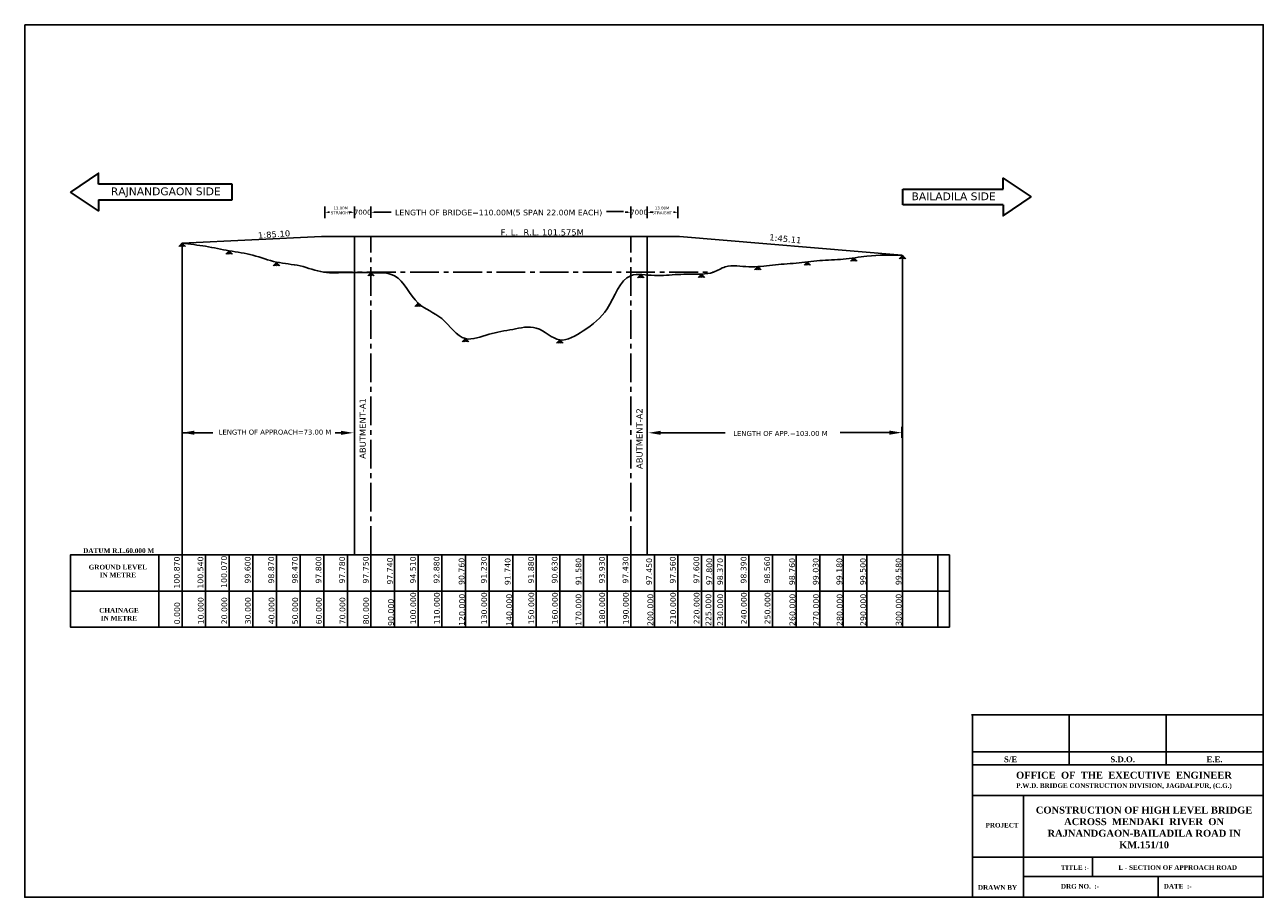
# Model space of a CAD drawing. Header units: feet. Extents: x -7746059455 to -3872100920, y -13315170765 to -6657279710.
# Tile 14 of 34: x -3872861900 to -3872796350, y -6657540240 to -6657494035. Entities that reach past the tile are written whole.
import ezdxf

# ---------------------------------------------------------------- set-up
doc = ezdxf.new("R2010")
doc.units = ezdxf.units.FT
doc.header["$MEASUREMENT"] = 0
doc.header["$PDMODE"] = 34
doc.header["$PDSIZE"] = 40
doc.linetypes.add('CENTER2', pattern=[28.575, 19.05, -3.175, 3.175, -3.175])
for name, color, linetype in [('CHAINAGE', 7, 'Continuous'), ('GROUND_LVL', 114, 'Continuous'), ('TEX', 6, 'Continuous'), ('TEXT', 7, 'Continuous')]:
    doc.layers.add(name, color=color, linetype=linetype)
doc.layers.add('DIMENTION', color=7, linetype='Continuous', lineweight=9)
doc.styles.get("Standard").update_dxf_attribs({"font": 'verdana.ttf', "height": 264})
doc.dimstyles.new('ISO-25--------8', dxfattribs={"dimtxt": 264, "dimasz": 150, "dimexe": 300, "dimexo": 300, "dimgap": 0.02, "dimtad": 0, "dimtih": 1, "dimtoh": 1, "dimdec": 0, "dimlfac": 8, "dimdsep": 46, "dimtxsty": 'Standard', "dimcen": 150, "dimclrd": 1, "dimclre": 1, "dimclrt": 1, "dimadec": 0, "dimazin": 0, "dimtfac": 1, "dimtdec": 0, "dimtmove": 2, "dimatfit": 3, "dimfxl": 300, "dimarcsym": 0})

# ---------------------------------------------------------------- blocks, each defined once
blk = doc.blocks.new('*D81')
at = {"layer": 'Defpoints', "color": 0, "ltscale": 20, "transparency": 16777216}
for p in [(-3872844452.033355, -6657503965.543527), (-3872843577.033355, -6657503965.308501), (-3872843577.033355, -6657503965.308501)]:
    blk.add_point(p, dxfattribs=at)
at = {"layer": 'TEX', "color": 1, "lineweight": -2, "ltscale": 20, "transparency": 16777216}
for p, q in [((-3872844452.033355, -6657503665.543527), (-3872844452.033355, -6657503665.308501)), ((-3872844602.033355, -6657503965.308501), (-3872844752.033355, -6657503965.308501)), ((-3872844452.033355, -6657503965.308501), (-3872844450.6232, -6657503965.308501)), ((-3872843577.033355, -6657503965.308501), (-3872843578.443509, -6657503965.308501)), ((-3872843427.033355, -6657503965.308501), (-3872843277.033355, -6657503965.308501))]:
    blk.add_line(p, q, dxfattribs=at)
at = {"layer": 'TEX', "color": 1, "ltscale": 20, "transparency": 16777216}
for points in [[(-3872844602.033355, -6657503940.308501), (-3872844602.033355, -6657503990.308501), (-3872844452.033355, -6657503965.308501)], [(-3872843427.033355, -6657503940.308501), (-3872843427.033355, -6657503990.308501), (-3872843577.033355, -6657503965.308501)]]:
    blk.add_solid(points, dxfattribs=at)
at = {"layer": 'TEX', "color": 1, "ltscale": 20, "transparency": 16777216, "insert": (-3872844014.533355, -6657503965.308501), "char_height": 264, "attachment_point": 5}
blk.add_mtext('7000', dxfattribs=at)

msp = doc.modelspace()

# ---------------------------------------------------------------- linework, layer by layer
at = {"ltscale": 20}
for p, q in [((-3872853573.762074, -6657505602.825241), (-3872853748.418712, -6657505777.283577)), ((-3872853573.762074, -6657505602.825241), (-3872853707.179618, -6657505777.283577)), ((-3872853573.762074, -6657505602.825241), (-3872853633.329528, -6657505777.283585)), ((-3872853573.762074, -6657505602.825241), (-3872853399.105435, -6657505777.283577)), ((-3872853573.762074, -6657505602.825241), (-3872853443.886718, -6657505777.283577)), ((-3872853573.762074, -6657505602.825241), (-3872853532.601346, -6657505777.283585)), ((-3872851075.623201, -6657506004.06687), (-3872851250.279838, -6657506178.525206)), ((-3872851075.623201, -6657506004.06687), (-3872851209.040744, -6657506178.525206)), ((-3872851075.623201, -6657506004.06687), (-3872851135.190654, -6657506178.525213)), ((-3872851075.623201, -6657506004.06687), (-3872850900.966562, -6657506178.525206)), ((-3872851075.623201, -6657506004.06687), (-3872850945.747844, -6657506178.525206)), ((-3872851075.623201, -6657506004.06687), (-3872851034.462472, -6657506178.525213)), ((-3872818025.859699, -6657506380.929335), (-3872818200.516336, -6657506555.387671)), ((-3872818025.859699, -6657506380.929335), (-3872818159.277243, -6657506555.387671)), ((-3872818025.859699, -6657506380.929335), (-3872818085.427153, -6657506555.387678)), ((-3872818025.859699, -6657506380.929335), (-3872817851.20306, -6657506555.387671)), ((-3872818025.859699, -6657506380.929335), (-3872817895.984343, -6657506555.387671)), ((-3872818025.859699, -6657506380.929335), (-3872817984.698971, -6657506555.387678)), ((-3872815443.906261, -6657506258.089563), (-3872815618.562898, -6657506432.547899)), ((-3872815443.906261, -6657506258.089563), (-3872815577.323804, -6657506432.547899)), ((-3872815443.906261, -6657506258.089563), (-3872815503.473714, -6657506432.547907)), ((-3872815443.906261, -6657506258.089563), (-3872815269.249622, -6657506432.547899)), ((-3872815443.906261, -6657506258.089563), (-3872815314.030904, -6657506432.547899)), ((-3872815443.906261, -6657506258.089563), (-3872815402.745533, -6657506432.547907)), ((-3872848571.588607, -6657506621.167356), (-3872848746.245244, -6657506795.625692)), ((-3872848571.588607, -6657506621.167356), (-3872848705.00615, -6657506795.625692)), ((-3872848571.588607, -6657506621.167356), (-3872848631.15606, -6657506795.6257)), ((-3872848571.588607, -6657506621.167356), (-3872848396.931968, -6657506795.625692)), ((-3872848571.588607, -6657506621.167356), (-3872848441.71325, -6657506795.625692)), ((-3872848571.588607, -6657506621.167356), (-3872848530.427878, -6657506795.6257)), ((-3872823093.625907, -6657506842.950659), (-3872823268.282544, -6657507017.408995)), ((-3872823093.625907, -6657506842.950659), (-3872823227.04345, -6657507017.408995)), ((-3872823093.625907, -6657506842.950659), (-3872823153.19336, -6657507017.409002)), ((-3872823093.625907, -6657506842.950659), (-3872822918.969268, -6657507017.408995)), ((-3872823093.625907, -6657506842.950659), (-3872822963.75055, -6657507017.408995)), ((-3872823093.625907, -6657506842.950659), (-3872823052.465178, -6657507017.409002)), ((-3872820480.673479, -6657506592.480965), (-3872820655.330116, -6657506766.939301)), ((-3872820480.673479, -6657506592.480965), (-3872820614.091022, -6657506766.939301)), ((-3872820480.673479, -6657506592.480965), (-3872820540.240932, -6657506766.939308)), ((-3872820480.673479, -6657506592.480965), (-3872820306.01684, -6657506766.939301)), ((-3872820480.673479, -6657506592.480965), (-3872820350.798122, -6657506766.939301)), ((-3872820480.673479, -6657506592.480965), (-3872820439.512751, -6657506766.939308)), ((-3872843575.623201, -6657507164.066869), (-3872843750.279838, -6657507338.525205)), ((-3872843575.623201, -6657507164.066869), (-3872843709.040744, -6657507338.525205)), ((-3872843575.623201, -6657507164.066869), (-3872843635.190654, -6657507338.525212)), ((-3872843575.623201, -6657507164.066869), (-3872843400.966562, -6657507338.525205)), ((-3872843575.623201, -6657507164.066869), (-3872843445.747844, -6657507338.525205)), ((-3872843575.623201, -6657507164.066869), (-3872843534.462472, -6657507338.525212)), ((-3872829297.0153, -6657507259.769507), (-3872829471.671937, -6657507434.227843)), ((-3872829297.0153, -6657507259.769507), (-3872829430.432843, -6657507434.227843)), ((-3872829297.0153, -6657507259.769507), (-3872829356.582753, -6657507434.227851)), ((-3872829297.0153, -6657507259.769507), (-3872829122.358661, -6657507434.227843)), ((-3872829297.0153, -6657507259.769507), (-3872829167.139943, -6657507434.227843)), ((-3872829297.0153, -6657507259.769507), (-3872829255.854571, -6657507434.227851)), ((-3872826075.623201, -6657507239.066864), (-3872826250.279839, -6657507413.5252)), ((-3872826075.623201, -6657507239.066864), (-3872826209.040745, -6657507413.5252)), ((-3872826075.623201, -6657507239.066864), (-3872826135.190655, -6657507413.525208)), ((-3872826075.623201, -6657507239.066864), (-3872825900.966562, -6657507413.5252)), ((-3872826075.623201, -6657507239.066864), (-3872825945.747845, -6657507413.5252)), ((-3872826075.623201, -6657507239.066864), (-3872826034.462473, -6657507413.525208)), ((-3872841075.623201, -6657508784.066869), (-3872841250.279838, -6657508958.525205)), ((-3872841075.623201, -6657508784.066869), (-3872841209.040744, -6657508958.525205)), ((-3872841075.623201, -6657508784.066869), (-3872841135.190654, -6657508958.525212)), ((-3872841075.623201, -6657508784.066869), (-3872840900.966562, -6657508958.525205)), ((-3872841075.623201, -6657508784.066869), (-3872840945.747844, -6657508958.525205)), ((-3872841075.623201, -6657508784.066869), (-3872841034.462472, -6657508958.525212)), ((-3872838575.623201, -6657510659.066869), (-3872838750.279838, -6657510833.525205)), ((-3872838575.623201, -6657510659.066869), (-3872838709.040744, -6657510833.525205)), ((-3872838575.623201, -6657510659.066869), (-3872838635.190654, -6657510833.525212)), ((-3872838575.623201, -6657510659.066869), (-3872838400.966562, -6657510833.525205)), ((-3872838575.623201, -6657510659.066869), (-3872838445.747844, -6657510833.525205)), ((-3872838575.623201, -6657510659.066869), (-3872838534.462472, -6657510833.525212)), ((-3872833575.623201, -6657510724.066867), (-3872833750.279838, -6657510898.525203)), ((-3872833575.623201, -6657510724.066867), (-3872833709.040744, -6657510898.525203)), ((-3872833575.623201, -6657510724.066867), (-3872833635.190654, -6657510898.52521)), ((-3872833575.623201, -6657510724.066867), (-3872833400.966562, -6657510898.525203)), ((-3872833575.623201, -6657510724.066867), (-3872833445.747844, -6657510898.525203)), ((-3872833575.623201, -6657510724.066867), (-3872833534.462472, -6657510898.52521))]:
    msp.add_line(p, q, dxfattribs=at)
at = {"layer": 'CHAINAGE', "color": 3}
for p, q in [((-3872854807.356441, -6657525945.308502), (-3872854807.356442, -6657522104.066874)), ((-3872812950.623201, -6657522104.066872), (-3872823263.123201, -6657522104.066869)), ((-3872812950.623202, -6657522104.066875), (-3872812950.623202, -6657525945.308505)), ((-3872859477.361323, -6657524024.687688), (-3872824200.623201, -6657524024.687686)), ((-3872812950.623202, -6657524024.687685), (-3872824200.623201, -6657524024.687686)), ((-3872823263.123201, -6657525945.308503), (-3872812950.623201, -6657525945.308504))]:
    msp.add_line(p, q, dxfattribs=at)
at = {"layer": 'CHAINAGE', "color": 241}
for p, q in [((-3872853575.623201, -6657522104.066874), (-3872853575.623201, -6657525945.308503)), ((-3872852325.623201, -6657522104.066875), (-3872852325.623201, -6657525945.308505)), ((-3872851075.623201, -6657522104.066875), (-3872851075.623201, -6657525945.308505)), ((-3872849825.623201, -6657522104.066874), (-3872849825.623201, -6657525945.308503)), ((-3872848575.623201, -6657522104.066875), (-3872848575.623201, -6657525945.308504)), ((-3872847325.623201, -6657522104.066875), (-3872847325.623201, -6657525945.308505)), ((-3872846075.623201, -6657522104.066873), (-3872846075.623201, -6657525945.308502)), ((-3872844825.623201, -6657522104.066875), (-3872844825.623201, -6657525945.308505)), ((-3872843575.623201, -6657522104.066875), (-3872843575.623201, -6657525945.308505)), ((-3872842325.623201, -6657522104.066875), (-3872842325.623201, -6657525945.308506)), ((-3872841075.623201, -6657522104.066871), (-3872841075.623201, -6657525945.3085)), ((-3872839825.623201, -6657522104.066875), (-3872839825.623201, -6657525945.308505)), ((-3872838575.623201, -6657522104.066875), (-3872838575.623201, -6657525945.308507)), ((-3872837325.623199, -6657522104.066875), (-3872837325.623199, -6657525945.308505)), ((-3872836075.623201, -6657522104.066875), (-3872836075.623201, -6657525945.308506)), ((-3872834825.623201, -6657522104.066875), (-3872834825.623201, -6657525945.308504)), ((-3872833575.623201, -6657522104.066875), (-3872833575.623201, -6657525945.308504)), ((-3872832325.623201, -6657522104.066876), (-3872832325.623201, -6657525945.308505)), ((-3872831075.623201, -6657522104.066874), (-3872831075.623201, -6657525945.308503)), ((-3872829825.623201, -6657522104.066873), (-3872829825.623201, -6657525945.308502)), ((-3872828575.623201, -6657522104.066878), (-3872828575.623201, -6657525945.308508)), ((-3872827325.623201, -6657522104.066873), (-3872827325.623201, -6657525945.308502)), ((-3872826075.623201, -6657522104.066879), (-3872826075.623201, -6657525945.308509)), ((-3872825450.623201, -6657522104.066869), (-3872825450.623201, -6657525945.308498)), ((-3872824825.623201, -6657522104.066884), (-3872824825.623201, -6657525945.308514)), ((-3872823575.623201, -6657522104.066879), (-3872823575.623201, -6657525945.308509)), ((-3872822325.623201, -6657522104.066875), (-3872822325.623201, -6657525945.308504)), ((-3872821075.623201, -6657522104.066875), (-3872821075.623201, -6657525945.308505)), ((-3872819825.623201, -6657522104.06688), (-3872819825.623201, -6657525945.30851)), ((-3872818575.623201, -6657522104.06687), (-3872818575.623201, -6657525945.308499)), ((-3872817325.6232, -6657522104.06688), (-3872817325.6232, -6657525945.30851)), ((-3872815450.6232, -6657522104.066874), (-3872815450.6232, -6657525945.308503)), ((-3872813575.623199, -6657522104.066875), (-3872813575.623199, -6657525945.308505))]:
    msp.add_line(p, q, dxfattribs=at)
at = {"layer": 'CHAINAGE', "color": 3}
for points in [[(-3872824200.623201, -6657525945.308503), (-3872859477.361323, -6657525945.308502), (-3872859477.361323, -6657522104.066874), (-3872824200.623201, -6657522104.066869)], [(-3872812950.623202, -6657522104.06687), (-3872824200.623201, -6657522104.066869)]]:
    msp.add_lwpolyline(points, dxfattribs=at)
at = {"layer": 'DIMENTION', "color": 5, "lineweight": 30, "ltscale": 20}
for p, q in [((-3872850917.361323, -6657502470.308499), (-3872857989.20652, -6657502470.308498)), ((-3872850917.361323, -6657503314.542479), (-3872850917.361323, -6657502470.308498)), ((-3872815419.646167, -6657502733.820228), (-3872810117.800972, -6657502733.820228)), ((-3872815419.646167, -6657503578.054208), (-3872815419.646167, -6657502733.820228)), ((-3872857989.20652, -6657503314.542479), (-3872850917.361323, -6657503314.542479)), ((-3872810117.800972, -6657503578.054208), (-3872815419.646168, -6657503578.054209))]:
    msp.add_line(p, q, dxfattribs=at)
for points in [[(-3872857989.20652, -6657502470.308498), (-3872857989.20652, -6657501897.280293), (-3872859477.361323, -6657502892.42549)], [(-3872810117.800972, -6657502733.820228), (-3872810117.800972, -6657502160.792022), (-3872808629.646168, -6657503155.93722)], [(-3872857989.20652, -6657503314.542479), (-3872857989.20652, -6657503887.570683), (-3872859477.361323, -6657502892.42549)], [(-3872810117.800972, -6657503578.054208), (-3872810117.800972, -6657504151.082413), (-3872808629.646168, -6657503155.93722)]]:
    msp.add_lwpolyline(points, dxfattribs=at)
at = {"layer": 'GROUND_LVL', "ltscale": 20}
msp.add_line((-3872837325.623199, -6657522104.066874), (-3872836888.123199, -6657522104.066874), dxfattribs=at)
at = {"layer": 'GROUND_LVL', "color": 4}
for p, q in [((-3872811796.214753, -6657530583.086437), (-3872796350, -6657530583.086436)), ((-3872811746.214753, -6657540239.999994), (-3872811746.214753, -6657530583.086437)), ((-3872806614.143168, -6657530583.086437), (-3872806614.14317, -6657533220.802521)), ((-3872801482.071582, -6657530583.086437), (-3872801482.071585, -6657533220.802521)), ((-3872811746.214753, -6657532541.289456), (-3872796350, -6657532541.289456)), ((-3872811746.214753, -6657533220.802521), (-3872796350, -6657533220.802521)), ((-3872811746.214753, -6657534847.298453), (-3872796350, -6657534847.298453)), ((-3872809043.673384, -6657534847.298453), (-3872809043.673384, -6657540239.999994)), ((-3872811746.214753, -6657538110.968028), (-3872796350, -6657538110.968028)), ((-3872805395.000001, -6657538110.968028), (-3872805395.000001, -6657539149.999993)), ((-3872809043.673386, -6657539149.999993), (-3872796350, -6657539149.999993)), ((-3872801915.712565, -6657539149.999993), (-3872801915.712565, -6657540239.999994))]:
    msp.add_line(p, q, dxfattribs=at)
at = {"layer": 'TEX', "color": 1, "ltscale": 20}
for p, q in [((-3872846014.533354, -6657504276.801891), (-3872846014.533354, -6657503665.543525)), ((-3872844452.033355, -6657504276.801893), (-3872844452.033355, -6657503665.543527)), ((-3872843577.033355, -6657504268.67271), (-3872843577.033355, -6657503662.414344)), ((-3872829825.6232, -6657504271.566869), (-3872829825.6232, -6657503665.308502)), ((-3872828949.213047, -6657504276.801894), (-3872828949.213047, -6657503665.543528)), ((-3872827330.031227, -6657504276.801891), (-3872827330.031227, -6657503665.543525)), ((-3872845864.533354, -6657503965.543525), (-3872845779.793186, -6657503965.543525)), ((-3872844602.033355, -6657503965.543527), (-3872844752.033355, -6657503965.543527)), ((-3872844602.033355, -6657503965.543527), (-3872844686.773522, -6657503965.543527)), ((-3872843575.623201, -6657504265.308501), (-3872843575.623201, -6657504265.543527)), ((-3872843427.033355, -6657503965.543527), (-3872843277.049662, -6657503965.543527)), ((-3872843425.623201, -6657503965.543527), (-3872843275.623201, -6657503965.543527)), ((-3872829974.213047, -6657503965.543528), (-3872830124.213047, -6657503965.543528)), ((-3872829974.213047, -6657503965.543528), (-3872830124.19674, -6657503965.543528)), ((-3872829824.213047, -6657503965.543528), (-3872829822.802893, -6657503965.543528)), ((-3872828949.213047, -6657503965.543528), (-3872828950.623201, -6657503965.543528)), ((-3872828799.213047, -6657503965.543528), (-3872828714.472879, -6657503965.543528)), ((-3872828799.213047, -6657503965.543528), (-3872828649.213047, -6657503965.543528)), ((-3872827480.031227, -6657503965.543525), (-3872827564.771395, -6657503965.543525))]:
    msp.add_line(p, q, dxfattribs=at)
at = {"layer": 'TEX', "ltscale": 20}
for p, q in [((-3872843275.623201, -6657503965.308501), (-3872842505.880571, -6657503965.308501)), ((-3872830218.652756, -6657503920.321927), (-3872831103.652756, -6657503920.321927)), ((-3872844452.033354, -6657522104.066871), (-3872844452.033355, -6657505251.804929)), ((-3872828949.213049, -6657522104.06687), (-3872828949.213049, -6657505251.804929)), ((-3872853575.623201, -6657515879.00437), (-3872853575.623201, -6657514850.1285)), ((-3872815481.235008, -6657515322.309119), (-3872815481.235008, -6657515909.918254)), ((-3872853550.6232, -6657515640.333927), (-3872851950.968319, -6657515640.333927)), ((-3872845163.123201, -6657515645.435907), (-3872845468.536104, -6657515645.435907)), ((-3872828238.1232, -6657515645.435908), (-3872824836.681268, -6657515645.435908)), ((-3872816131.235008, -6657515636.113687), (-3872818745.23118, -6657515636.113687)), ((-3872848575.623201, -6657522104.066874), (-3872848097.361323, -6657522104.066875)), ((-3872842950.623199, -6657525945.308503), (-3872842325.623199, -6657525945.308503)), ((-3872842325.623199, -6657525945.308503), (-3872841700.623199, -6657525945.308503)), ((-3872841700.623199, -6657525945.308503), (-3872841075.623199, -6657525945.308503)), ((-3872841075.623201, -6657525945.308502), (-3872840450.623201, -6657525945.308502)), ((-3872840450.623201, -6657525945.308502), (-3872841075.623201, -6657525945.308502)), ((-3872840450.623201, -6657525945.308502), (-3872839825.623201, -6657525945.308502)), ((-3872839825.623201, -6657525945.308502), (-3872839200.623201, -6657525945.308502)), ((-3872839200.623201, -6657525945.308503), (-3872838575.623201, -6657525945.308503)), ((-3872838575.623201, -6657525945.308503), (-3872838575.623201, -6657525945.308503)), ((-3872838575.623201, -6657525945.308503), (-3872837950.623201, -6657525945.308503)), ((-3872837950.623201, -6657525945.308503), (-3872837325.623201, -6657525945.308502))]:
    msp.add_line(p, q, dxfattribs=at)
at = {"layer": 'TEX', "color": 7, "ltscale": 20}
for p, q in [((-3872853575.623201, -6657522104.06687), (-3872853575.623201, -6657505604.06687)), ((-3872846195.623201, -6657505251.566868), (-3872853573.762074, -6657505602.825241)), ((-3872846195.623201, -6657505251.566868), (-3872827238.06056, -6657505251.566868)), ((-3872827238.06056, -6657505251.566868), (-3872815470.6232, -6657506229.620047)), ((-3872815450.6232, -6657522104.06687), (-3872815450.6232, -6657506249.066867))]:
    msp.add_line(p, q, dxfattribs=at)
at = {"layer": 'TEX', "linetype": 'CENTER2', "ltscale": 80}
for p, q in [((-3872843575.623201, -6657522104.06687), (-3872843575.623201, -6657505251.566868)), ((-3872829825.623201, -6657522104.06687), (-3872829825.6232, -6657505251.566869)), ((-3872846075.623203, -6657507139.066869), (-3872825450.623201, -6657507139.066866))]:
    msp.add_line(p, q, dxfattribs=at)
at = {"layer": 'TEX', "color": 3, "ltscale": 20}
for p, q in [((-3872852325.623201, -6657522104.066875), (-3872853575.623201, -6657522104.066875)), ((-3872850450.623201, -6657522104.066875), (-3872852325.623201, -6657522104.066875)), ((-3872835450.623201, -6657522104.066874), (-3872835075.623201, -6657522104.066874)), ((-3872812950.623202, -6657522104.066874), (-3872813325.623202, -6657522104.066874)), ((-3872851388.123203, -6657524024.687689), (-3872852325.623202, -6657524024.687689)), ((-3872849825.623201, -6657524024.687688), (-3872850763.123203, -6657524024.687688)), ((-3872842950.623199, -6657524024.687688), (-3872842013.123406, -6657524025.311322)), ((-3872842013.123406, -6657524024.064054), (-3872841075.623614, -6657524024.687688)), ((-3872842013.123406, -6657524024.687688), (-3872841075.623614, -6657524025.311322)), ((-3872842013.123406, -6657524024.687688), (-3872841075.623614, -6657524025.311322)), ((-3872841544.37351, -6657524024.375871), (-3872840606.873718, -6657524024.999505)), ((-3872841075.623614, -6657524024.687688), (-3872840138.123821, -6657524025.311322)), ((-3872840606.873718, -6657524024.375871), (-3872839669.373925, -6657524024.999505)), ((-3872840606.873718, -6657524024.375871), (-3872839669.373925, -6657524024.999505)), ((-3872840606.873718, -6657524024.375871), (-3872839669.373925, -6657524024.999505)), ((-3872840138.123821, -6657524024.687688), (-3872839200.624029, -6657524025.311322)), ((-3872840138.123821, -6657524024.687688), (-3872839200.624029, -6657524025.311322)), ((-3872839669.373925, -6657524024.375871), (-3872838731.874133, -6657524024.999505)), ((-3872839200.624029, -6657524024.687688), (-3872838263.124236, -6657524025.311322)), ((-3872838731.874133, -6657524024.375871), (-3872837794.37434, -6657524024.999505)), ((-3872852325.623201, -6657525945.308502), (-3872853575.623201, -6657525945.308504)), ((-3872850450.623201, -6657525945.308504), (-3872852325.623201, -6657525945.308504)), ((-3872824200.623201, -6657525945.308503), (-3872823263.123202, -6657525945.308503))]:
    msp.add_line(p, q, dxfattribs=at)
at = {"layer": 'TEX', "color": 7, "ltscale": 20}
msp.add_lwpolyline([(-3872861900, -6657494035.308503), (-3872796350, -6657494035.308503), (-3872796350, -6657540240), (-3872861900, -6657540240)], close=True, dxfattribs=at)
msp.add_spline([(-3872853575.623201, -6657505604.06687), (-3872852325.623201, -6657505769.06687), (-3872851075.623201, -6657506004.06687), (-3872849825.623201, -6657506239.06687), (-3872848575.623201, -6657506604.066869), (-3872847325.623201, -6657506804.066869), (-3872846075.623201, -6657507139.066869), (-3872844825.623201, -6657507149.066869), (-3872843575.623201, -6657507164.066869), (-3872842325.623201, -6657507331.962328), (-3872841075.623201, -6657508784.066868), (-3872839825.623201, -6657509599.066868), (-3872838575.623201, -6657510659.066868), (-3872837325.623199, -6657510424.066873), (-3872836075.623201, -6657510169.066868), (-3872834825.623201, -6657510099.066868), (-3872833575.623201, -6657510724.066867), (-3872832347.361323, -6657510249.066874), (-3872831075.623201, -6657509074.066871), (-3872829825.623201, -6657507324.066867), (-3872828575.623201, -6657507314.066867), (-3872827325.623201, -6657507259.06687), (-3872826075.623201, -6657507239.066866), (-3872825450.623201, -6657507139.066866), (-3872824825.623201, -6657506854.066866), (-3872823575.6232, -6657506854.066866), (-3872822325.623201, -6657506759.066866), (-3872821075.623201, -6657506659.066873), (-3872819825.623201, -6657506524.066867), (-3872818575.623201, -6657506449.066867), (-3872817325.6232, -6657506289.066867), (-3872815450.6232, -6657506249.066867)], degree=3, dxfattribs=at)
at = {"layer": 'TEX', "color": 1, "ltscale": 20}
for points in [[(-3872845864.533354, -6657503940.543525), (-3872845864.533354, -6657503990.543525), (-3872846014.533354, -6657503965.543525)], [(-3872844602.033355, -6657503940.543527), (-3872844602.033355, -6657503990.543527), (-3872844452.033355, -6657503965.543527)], [(-3872844602.033355, -6657503940.543527), (-3872844602.033355, -6657503990.543527), (-3872844452.033355, -6657503965.543527)], [(-3872843427.033355, -6657503940.543527), (-3872843427.033355, -6657503990.543527), (-3872843577.033355, -6657503965.543527)], [(-3872843425.623201, -6657503940.543527), (-3872843425.623201, -6657503990.543527), (-3872843575.623201, -6657503965.543527)], [(-3872829974.213047, -6657503940.543528), (-3872829974.213047, -6657503990.543528), (-3872829824.213047, -6657503965.543528)], [(-3872829974.213047, -6657503940.543528), (-3872829974.213047, -6657503990.543528), (-3872829824.213047, -6657503965.543528)], [(-3872828799.213047, -6657503940.543528), (-3872828799.213047, -6657503990.543528), (-3872828949.213047, -6657503965.543528)], [(-3872828799.213047, -6657503940.543528), (-3872828799.213047, -6657503990.543528), (-3872828949.213047, -6657503965.543528)], [(-3872827480.031227, -6657503940.543525), (-3872827480.031227, -6657503990.543525), (-3872827330.031227, -6657503965.543525)]]:
    msp.add_solid(points, dxfattribs=at)
at = {"layer": 'TEX', "ltscale": 20}
for points in [[(-3872852925.623201, -6657515532.000594), (-3872852925.623201, -6657515748.66726), (-3872853575.623201, -6657515640.333927)], [(-3872845163.123201, -6657515537.102574), (-3872845163.123201, -6657515753.76924), (-3872844513.123201, -6657515645.435907)], [(-3872828238.1232, -6657515537.102575), (-3872828238.1232, -6657515753.769241), (-3872828888.1232, -6657515645.435908)], [(-3872816131.235008, -6657515527.780354), (-3872816131.235008, -6657515744.44702), (-3872815481.235008, -6657515636.113687)]]:
    msp.add_solid(points, dxfattribs=at)

# ---------------------------------------------------------------- texts
at = {"layer": 'CHAINAGE', "color": 241}
for s, p in [('100.870', (-3872853703.295678, -6657523897.569652)), ('100.540', (-3872852453.295678, -6657523897.569654)), ('100.070', (-3872851203.295678, -6657523855.308503)), ('99.600', (-3872849953.295678, -6657523627.569652)), ('98.870', (-3872848703.295678, -6657523627.569653)), ('98.470', (-3872847453.295678, -6657523627.569654)), ('97.800', (-3872846203.295678, -6657523627.569651)), ('97.780', (-3872844953.295678, -6657523627.569654)), ('97.750', (-3872843703.295678, -6657523627.569654)), ('97.740', (-3872842422.497794, -6657523683.247594)), ('94.510', (-3872841203.295678, -6657523627.569649)), ('92.880', (-3872839953.295678, -6657523627.569654)), ('90.760', (-3872838629.671443, -6657523703.247595)), ('91.230', (-3872837453.295676, -6657523627.569654)), ('91.740', (-3872836191.535841, -6657523710.756782)), ('91.880', (-3872834953.295678, -6657523627.569653)), ('90.630', (-3872833703.295678, -6657523627.569653)), ('91.580', (-3872832441.662179, -6657523710.756781)), ('93.930', (-3872831203.295678, -6657523627.569652)), ('97.430', (-3872829953.295678, -6657523627.569651)), ('97.450', (-3872828701.243018, -6657523710.756783)), ('97.560', (-3872827453.295678, -6657523627.569651)), ('97.600', (-3872826203.295678, -6657523627.569657)), ('97.800', (-3872825520.623201, -6657523710.756788)), ('98.370', (-3872824946.810006, -6657523710.756788)), ('98.390', (-3872823703.295678, -6657523627.569657)), ('98.560', (-3872822453.295678, -6657523627.569653)), ('98.760', (-3872821136.614659, -6657523710.75678)), ('99.030', (-3872819886.614659, -6657523710.756784)), ('99.180', (-3872818636.614659, -6657523710.756774)), ('99.500', (-3872817386.614658, -6657523710.756784)), ('99.580', (-3872815501.810005, -6657523710.756778))]:
    msp.add_text(s, height=300, rotation=90, dxfattribs=at).set_placement(p)
at = {"layer": 'CHAINAGE', "color": 241, "char_height": 300, "width": 1234.1875, "rotation": 90}
for s, insert, attachment_point in [('0.000', (-3872853682.996349, -6657525788.977121), 7), ('10.000', (-3872852432.996349, -6657525788.977123), 7), ('20.000', (-3872851182.996349, -6657525788.977123), 7), ('30.000', (-3872849932.996349, -6657525788.977121), 7), ('40.000', (-3872848682.996349, -6657525788.977122), 7), ('50.000', (-3872847432.996349, -6657525788.977123), 7), ('60.000', (-3872846182.996349, -6657525788.97712), 7), ('70.000', (-3872844932.996349, -6657525788.977123), 7), ('80.000', (-3872843682.996349, -6657525788.977123), 7), ('90.000', (-3872842672.903431, -6657525872.16425), 1), ('100.000', (-3872841182.996349, -6657525788.977118), 7), ('110.000', (-3872839932.996349, -6657525788.977123), 7), ('120.000', (-3872838910.403431, -6657525872.164251), 1), ('130.000', (-3872837432.996347, -6657525788.977123), 7), ('140.000', (-3872836410.403431, -6657525872.16425), 1), ('150.000', (-3872834932.996349, -6657525788.977122), 7), ('160.000', (-3872833682.996349, -6657525788.977122), 7), ('170.000', (-3872832740.403431, -6657525872.164251), 1), ('180.000', (-3872831182.996349, -6657525788.977121), 7), ('190.000', (-3872829932.996349, -6657525788.97712), 7), ('200.000', (-3872828939.716404, -6657525872.164253), 1), ('210.000', (-3872827432.996349, -6657525788.97712), 7), ('220.000', (-3872826182.996349, -6657525788.977127), 7), ('225.000', (-3872825865.40343, -6657525872.164244), 1), ('230.000', (-3872825240.40343, -6657525872.164259), 1), ('240.000', (-3872823682.996349, -6657525788.977127), 7), ('250.000', (-3872822432.996349, -6657525788.977122), 7), ('260.000', (-3872821421.946207, -6657525872.16425), 1), ('270.000', (-3872820171.946207, -6657525872.164255), 1), ('280.000', (-3872818921.946207, -6657525872.164245), 1), ('290.000', (-3872817671.946206, -6657525872.164255), 1), ('300.000', (-3872815797.141552, -6657525872.164248), 1)]:
    msp.add_mtext(s, dxfattribs=dict(at, insert=insert, attachment_point=attachment_point))
at = {"layer": 'TEX', "color": 1, "ltscale": 20, "attachment_point": 5}
for s, insert, char_height, width in [('13.00M \\PSTRAIGHT', (-3872845177.761583, -6657503868.889008), 150, 1913.7329998), ('LENGTH OF BRIDGE=110.00M(5 SPAN 22.00M EACH)', (-3872836818.172931, -6657504007.054639), 300, 11309.04035091), ('13.00M \\PSTRAIGHT', (-3872828166.802998, -6657503868.889008), 150, 1913.7329998)]:
    msp.add_mtext(s, dxfattribs=dict(at, insert=insert, char_height=char_height, width=width))
at = {"layer": 'TEX', "color": 1, "ltscale": 20, "insert": (-3872829386.713047, -6657503965.543528), "char_height": 264, "attachment_point": 5}
msp.add_mtext('7000', dxfattribs=at)
at = {"layer": 'TEX', "ltscale": 20, "char_height": 324, "attachment_point": 1}
for s, insert, width, rotation in [('1:85.10', (-3872849566.150338, -6657505032.652689), 2027.40354695, 4.106917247), ('1:45.11', (-3872822472.948986, -6657505121.328409), 1903.36098345, 354.052581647)]:
    msp.add_mtext(s, dxfattribs=dict(at, insert=insert, width=width, rotation=rotation))
at = {"layer": 'TEX', "linetype": 'CENTER2', "ltscale": 80, "char_height": 324, "width": 4090.00000286, "rotation": 90}
for s, insert, attachment_point in [('ABUTMENT-A1', (-3872843849.504537, -6657517025.729909), 7), ('ABUTMENT-A2', (-3872829526.803717, -6657517562.234931), 1)]:
    msp.add_mtext(s, dxfattribs=dict(at, insert=insert, attachment_point=attachment_point))
at = {"layer": 'TEX', "color": 3, "ltscale": 20, "insert": (-3872848656.247183, -6657515609.974377), "char_height": 264, "width": 6606.75995064, "attachment_point": 5}
msp.add_mtext('\\A1;LENGTH OF APPROACH=73.00 M', dxfattribs=at)
at = {"layer": 'TEX', "color": 3, "ltscale": 20, "insert": (-3872821905.510038, -6657515682.081937), "char_height": 264, "attachment_point": 5}
msp.add_mtext('\\A1;LENGTH OF APP.=103.00 M', dxfattribs=at)
at = {"layer": 'TEX'}
for s, insert, char_height, width, attachment_point in [('{\\fTimes New Roman|b1|i0|c0|p18;S/E}', (-3872810070.584803, -6657532783.632375), 306.735, 960.86103454, 1), ('{\\fTimes New Roman|b1|i0|c0|p18;S.D.O.}', (-3872804439.989426, -6657532783.632375), 306.735, 2132.5198752, 1), ('{\\fTimes New Roman|b1|i0|c0|p18;E.E.}', (-3872799353.776576, -6657532783.632375), 306.735, 2132.5198752, 1), ('{\\fTimes New Roman|b1|i0|c0|p18;OFFICE  OF  THE  EXECUTIVE  ENGINEER\\P\\H0.6667x;P.W.D. BRIDGE CONSTRUCTION DIVISION, JAGDALPUR, (C.G.)}', (-3872803718.804939, -6657533591.860978), 368.082, 18553.3695204, 2), ('{\\fTimes New Roman|b1|i0|c0|p18;CONSTRUCTION OF HIGH LEVEL BRIDGE\\PACROSS  MENDAKI  RIVER  ON RAJNANDGAON-BAILADILA ROAD IN KM.151/10     }', (-3872802656.916768, -6657536547.659733), 368.082, 12395.43709827, 5), ('{\\fTimes New Roman|b1|i0|c0|p18;PROJECT}', (-3872811046.63096, -6657536302.19762), 245.388, 3424.3650012, 1), ('{\\fTimes New Roman|b1|i0|c0|p18;TITLE :-}', (-3872807057.371934, -6657538543.702299), 245.388, 3424.3650012, 1), ('{\\fTimes New Roman|b1|i0|c0|p18;L - SECTION OF APPROACH ROAD}', (-3872804015.000001, -6657538543.702299), 245.388, 11041.9446852, 1), ('{\\fTimes New Roman|b1|i0|c0|p18;DRAWN BY}', (-3872811450.480767, -6657539600.236636), 245.388, 3424.3650012, 1), ('{\\fTimes New Roman|b1|i0|c0|p18;DRG NO.  :-  }', (-3872807057.371934, -6657539537.417498), 245.388, 9083.0122812, 1), ('{\\fTimes New Roman|b1|i0|c0|p18;DATE  :-    }', (-3872801613.067772, -6657539537.417498), 245.388, 3424.3650012, 1)]:
    msp.add_mtext(s, dxfattribs=dict(at, insert=insert, char_height=char_height, width=width, attachment_point=attachment_point))
at = {"layer": 'TEXT', "color": 191, "lineweight": 30, "char_height": 412.776}
for s, insert, width, attachment_point in [('RAJNANDGAON SIDE', (-3872857342.753035, -6657502651.141974), 6187.97034431, 1), ('BAILADILA SIDE', (-3872810514.254456, -6657502914.653704), 5024.05047966, 3)]:
    msp.add_mtext(s, dxfattribs=dict(at, insert=insert, width=width, attachment_point=attachment_point))
at = {"layer": 'TEXT', "color": 6}
for s, insert, char_height, width, attachment_point in [('F. L.  R.L. 101.575M', (-3872836716.841881, -6657505032.9302), 324, 17393.14995337, 4), ('{\\fTimes New Roman|b1|i0|c0|p18;DATUM R.L.60.000 M}', (-3872856929.321751, -6657521762.662581), 250, 6355.93890626, 2), ('{\\fTimes New Roman|b1|i0|c0|p18;GROUND LEVEL\\PIN METRE}', (-3872856974.757409, -6657522633.373885), 250, 6355.93890626, 2), ('{\\fTimes New Roman|b1|i0|c0|p18;CHAINAGE \\PIN METRE}', (-3872856913.289366, -6657524921.095622), 250, 6355.93890626, 2)]:
    msp.add_mtext(s, dxfattribs=dict(at, insert=insert, char_height=char_height, width=width, attachment_point=attachment_point))

# ---------------------------------------------------------------- dimensions: what is measured, and where the dimension line sits
at = {"layer": 'TEX', "color": 7, "ltscale": 20}
dim = msp.add_linear_dim(base=(-3872843577.033355, -6657503965.308501), p1=(-3872844452.033355, -6657503965.543527), p2=(-3872843577.033355, -6657503965.308501), dimstyle='ISO-25--------8', dxfattribs=at)
dim.commit()
dim.dimension.update_dxf_attribs({"geometry": '*D81', "text_midpoint": (-3872844014.533355, -6657503965.308501)})

doc.saveas('drawing.dxf')
